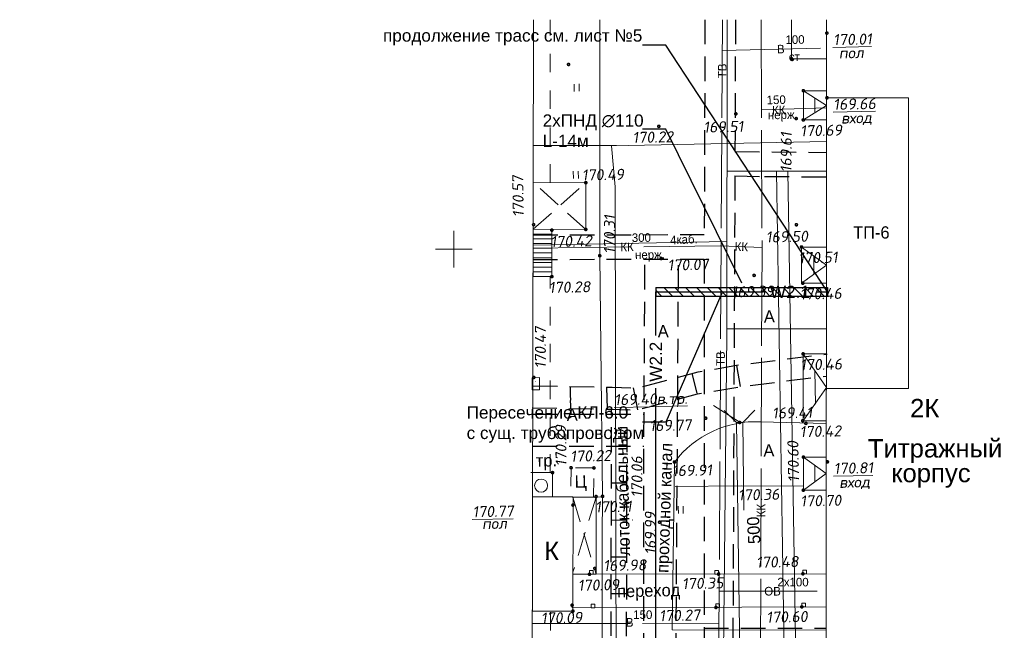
# Model space of a CAD drawing. Header units: millimetres. Extents: x 528565 to 529698, y -48331 to -46821.
# Tile 35 of 53: x 528947 to 529027, y -47237 to -47188. Entities that reach past the tile are written whole.
import ezdxf
from ezdxf import colors
from ezdxf.entities.mleader import LeaderData, LeaderLine
from ezdxf.enums import TextEntityAlignment as Align
from ezdxf.math import Vec2, Vec3

# ---------------------------------------------------------------- set-up
doc = ezdxf.new("R2010")
doc.units = ezdxf.units.MM
for name, pattern in [('DASHED', [19.049999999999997, 12.7, -6.35]), ('LU023', [3, 2, -1]), ('LU024', [3, 1.5, -1.5]), ('LU197', [9, 8, -1])]:
    doc.linetypes.add(name, pattern=pattern)
for name, color, linetype, lineweight in [('02 План', 7, 'Continuous', 25), ('_ПР_КЛ_10', 10, 'ОПС_W2', 30), ('ELEKTROSET_', 6, 'LU1191', 9), ('KANALIZACIA', 1, 'LU197', 13), ('MATERIALOPROWOD', 7, 'LU197', 13), ('OTMETKI', 7, 'Continuous', 13), ('setka', 5, 'Continuous', 0), ('TEXT', 7, 'Continuous', 13), ('TOPOGRAFIA', 7, 'Continuous', 13), ('WODOPROWOD', 150, 'LU197', 13), ('ZDANIA', 7, 'Continuous', 15), ('электрика', 1, 'Continuous', 40), ('ЭС', 1, 'Continuous', 60)]:
    doc.layers.add(name, color=color, linetype=linetype, lineweight=lineweight)
doc.layers.add('Проходные каналы', color=7, linetype='Continuous')
doc.styles.add('SIMPLEX', font='arial.ttf')
doc.styles.add('SIMPLEX_K', font='txt')
doc.styles.get("Standard").update_dxf_attribs({"font": 'arial.ttf'})
doc.styles.add('Standard_k', font='simplex.shx', dxfattribs={"oblique": 10})
doc.styles.add('ОПС', font='arial.ttf')
doc.styles.add('СГЕНЕРИР_СТИЛЬ_1', font='times.ttf')
doc.linetypes.add('LU1191', pattern='A,1,-2,0.29,[131,ltypeshp01.shx,S=1.3,R=180,X=0.9229999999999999,Y=0.65],0.29,[131,ltypeshp01.shx,S=1.3,R=180,X=1.3,Y=0.65],5,[131,ltypeshp01.shx,S=1.3,R=0,X=-1.3,Y=-0.65],0.58,[131,ltypeshp01.shx,S=1.3,R=0,X=-1.3,Y=-0.65],-2,3', length=14.16)
doc.linetypes.add('ОПС_W2', pattern='A,10,-0.5,["W2",ОПС,S=1,R=0,X=0,Y=-0.5],-2.5', length=13)

# ---------------------------------------------------------------- blocks, each defined once
blk = doc.blocks.new('_None')
blk = doc.blocks.new('*U48')
at = {"lineweight": 30}
h = blk.add_hatch(dxfattribs=at)
h.set_pattern_fill('ANSI31', color=6, scale=4.999999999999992, angle=303.725695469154, style=0)
h.set_pattern_definition([(348.7256954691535, (-0.2776087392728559, 0.4158526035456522), (0.1221914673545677, 0.6129390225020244), [])])
h.paths.add_polyline_path([(0.1943261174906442, -0.2910968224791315), (-11.44954678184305, -8.064141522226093), (-11.83819901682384, -7.481947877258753), (-0.1943261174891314, 0.2910968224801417)])
at = {"color": 6, "lineweight": 30}
for p, q in [((-0.1943261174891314, 0.2910968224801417), (-11.83819901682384, -7.481947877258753)), ((0.1943261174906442, -0.2910968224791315), (-0.1943261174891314, 0.2910968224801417)), ((0.1943261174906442, -0.2910968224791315), (-11.44954678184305, -8.064141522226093)), ((-11.44954678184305, -8.064141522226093), (-11.83819901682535, -7.481947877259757))]:
    blk.add_line(p, q, dxfattribs=at)
blk = doc.blocks.new('Pk_blok')
at = {"color": 0, "linetype": 'Continuous', "lineweight": 13, "const_width": 0.25}
blk.add_lwpolyline([(-0.175, 0, 1), (0.175, 0, 1)], format="xyb", close=True, dxfattribs=at)
blk = doc.blocks.new('U1402')
for p, q in [((-1.001279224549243, 1.162970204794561), (1.001279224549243, 1.162970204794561)), ((-1.001279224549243, 0), (-1.001279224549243, 1.162970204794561)), ((1.001279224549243, 0), (-1.001279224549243, 0)), ((1.001279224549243, 1.162970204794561), (1.001279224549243, 0))]:
    blk.add_line(p, q)
at = {"const_width": 0.055}
for points in [[(-0.4654806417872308, 0.6090506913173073, 1), (-0.4004806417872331, 0.6090506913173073, 1)], [(0.3924968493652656, 0.6090506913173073, 1), (0.4574968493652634, 0.6090506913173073, 1)]]:
    blk.add_lwpolyline(points, format="xyb", close=True, dxfattribs=at)
blk = doc.blocks.new('U401t')
at = {"layer": 'TOPOGRAFIA'}
for p, q in [((-0.4000000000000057, 0), (-0.4000000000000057, 1.199999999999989)), ((0.4000000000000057, 0), (0.4000000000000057, 1.199999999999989))]:
    blk.add_line(p, q, dxfattribs=at)
blk = doc.blocks.new('Setka_blok')
at = {"color": 0, "linetype": 'Continuous', "lineweight": 0}
for p, q in [((0, -3), (0, 3)), ((-3, 0), (3, 0))]:
    blk.add_line(p, q, dxfattribs=at)
blk = doc.blocks.new('A$C7B8D562C')
at = {"layer": 'ELEKTROSET_', "flags": 128}
for points in [[(65.74531402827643, 166.4272511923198), (65.6977528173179, 140.7528431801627), (65.19049390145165, 91.4752255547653), (64.09421394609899, 29.68813532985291), (71.88874780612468, 29.90176810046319)], [(56.71872271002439, 156.1638971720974), (49.92281787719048, 156.1785815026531)], [(65.72244632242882, 154.0828470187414), (73.83702619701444, 154.077788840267)], [(68.55893019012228, 0.4420751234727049), (68.35968984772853, 25.93709539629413), (70.85590293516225, 69.12553653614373), (70.72899301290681, 92.77551937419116), (69.74572527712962, 154.0452378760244)], [(69.50842590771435, 0.4420751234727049), (69.30891587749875, 25.9716049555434), (71.80512896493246, 69.160046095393), (71.67821904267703, 92.81002893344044), (70.69495130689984, 154.0797474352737)], [(65.7118154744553, 148.3441216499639), (49.90526173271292, 148.0536018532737)], [(65.69865832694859, 141.2416537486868), (73.82902170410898, 141.2365857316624)]]:
    blk.add_lwpolyline(points, dxfattribs=at)
blk.add_lwpolyline([(8.016607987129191, 7.126805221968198), (42.80251183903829, 6.85531070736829, 0.3597034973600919), (57.24494816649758, 17.96508080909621), (57.28804194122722, 28.74507824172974), (56.53590461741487, 61.27555187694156), (56.68571543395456, 111.9720983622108), (56.58426590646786, 152.7959929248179), (56.30012339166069, 156.1553225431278), (73.83854515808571, 156.5145812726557)], format="xyb", dxfattribs=at)
at = {"layer": 'KANALIZACIA'}
for p, q in [((68.53601135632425, 159.0874118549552), (73.85894816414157, 159.2440576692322)), ((49.92661782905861, 147.8206375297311), (65.20397995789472, 147.9975635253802))]:
    blk.add_line(p, q, dxfattribs=at)
at = {"layer": 'KANALIZACIA', "flags": 128}
for points in [[(68.50748701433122, 166.4272511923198), (68.57965522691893, 147.8570389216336), (65.20397995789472, 147.9975635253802)], [(68.57965522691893, 147.8570389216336), (68.40373189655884, 104.9922418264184), (67.88619082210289, 62.78425540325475), (67.2196967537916, 18.04011854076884), (67.32360656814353, 0.4420751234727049)]]:
    blk.add_lwpolyline(points, dxfattribs=at)
at = {"layer": 'MATERIALOPROWOD'}
blk.add_line((65.08069671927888, 119.8602196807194), (73.78990775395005, 119.8413526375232), dxfattribs=at)
at = {"layer": 'OTMETKI'}
blk.add_line((64.60631168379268, 134.9886705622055), (66.70437825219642, 133.6619390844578), dxfattribs=at)
at = {"layer": 'TOPOGRAFIA'}
for p, q in [((51.4380099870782, 148.9564881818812), (49.90721980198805, 148.9597958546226)), ((51.43551312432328, 147.8009406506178), (49.90472293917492, 147.8042483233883)), ((51.43634541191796, 148.1861231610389), (49.90555522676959, 148.1894308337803)), ((51.43717769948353, 148.571305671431), (49.90638751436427, 148.5746133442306)), ((51.43384854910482, 147.0305756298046), (49.90305836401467, 147.0338833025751)), ((51.4346808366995, 147.4157581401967), (49.90389065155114, 147.4190658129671)), ((51.43218397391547, 146.2602106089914), (49.90139378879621, 146.2635182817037)), ((51.43301626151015, 146.6453931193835), (49.90222607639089, 146.6487007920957)), ((51.4313516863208, 145.8750280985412), (49.90056150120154, 145.8783357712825))]:
    blk.add_line(p, q, dxfattribs=at)
at = {"layer": 'TOPOGRAFIA', "linetype": 'Continuous', "ltscale": 2}
for p, q in [((66.50634121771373, 133.5954447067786), (65.49307613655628, 134.5820210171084)), ((67.9928778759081, 134.6153819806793), (67.00630156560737, 133.6021168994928))]:
    blk.add_line(p, q, dxfattribs=at)
at = {"layer": 'TOPOGRAFIA', "lineweight": 13}
for p, q in [((49.7065214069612, 129.5245351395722), (51.48764175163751, 129.5131876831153)), ((51.47512916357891, 127.5491858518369), (51.48764175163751, 129.5131876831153)), ((53.13944339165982, 127.5385825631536), (55.5696756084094, 127.5230996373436)), ((55.54928873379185, 124.3231334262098), (55.5696756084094, 127.5230996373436)), ((55.54928873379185, 124.3231334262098), (55.53924175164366, 115.3180474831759)), ((53.08320631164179, 118.7114936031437), (53.08768410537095, 118.4928950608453))]:
    blk.add_line(p, q, dxfattribs=at)
at = {"layer": 'TOPOGRAFIA', "linetype": 'LU024'}
for points in [[(51.29427786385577, 153.1525946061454), (51.28739035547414, 166.4272511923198)], [(51.30654248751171, 129.5143414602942), (51.29825350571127, 145.490131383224)], [(54.83656334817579, 127.5277702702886), (54.86359953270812, 129.8944358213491), (52.998874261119, 129.9157379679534), (52.97173044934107, 127.5396510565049)], [(51.32100713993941, 101.6358574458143), (51.31239674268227, 118.2311281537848)]]:
    blk.add_lwpolyline(points, dxfattribs=at)
at = {"layer": 'TOPOGRAFIA', "lineweight": 13, "flags": 128}
for points in [[(55.57005959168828, 127.5833704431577), (55.33847423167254, 147.189930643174), (55.33493754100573, 166.4272511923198)], [(61.43509139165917, 130.3790975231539), (61.24873144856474, 116.6892403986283), (73.8137153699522, 116.6814080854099)], [(73.91255255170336, 130.39263392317), (73.82226249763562, 130.3931326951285)], [(71.95509278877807, 128.403397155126), (66.91722945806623, 128.4312268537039), (61.48546872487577, 128.3794672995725)], [(53.15623998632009, 121.2269845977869), (73.81657883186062, 121.275115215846)], [(53.15033284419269, 118.4931605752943), (73.81489930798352, 118.5807400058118)]]:
    blk.add_lwpolyline(points, dxfattribs=at)
at = {"layer": 'TOPOGRAFIA'}
for points in [[(70.98757290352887, 166.4272511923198), (70.98558860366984, 163.243939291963), (73.84273875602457, 163.242158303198), (73.84472416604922, 166.4272511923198)], [(53.08456639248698, 127.5219627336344), (55.03494779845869, 127.5265063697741), (55.04961297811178, 121.2313954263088), (53.15623998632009, 121.2269845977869)]]:
    blk.add_lwpolyline(points, dxfattribs=at)
at = {"layer": 'TOPOGRAFIA', "flags": 128}
for points in [[(73.84472416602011, 166.4272511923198), (73.80705787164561, 106.0011203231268), (78.3068718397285, 106.005303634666)], [(71.95187468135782, 160.6399034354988), (73.84037328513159, 159.4473531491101), (71.9503894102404, 158.257158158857)], [(72.8961239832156, 160.043628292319), (72.89538134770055, 158.8522556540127)], [(73.82598703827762, 136.3682248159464), (80.51598443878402, 136.3640546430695), (80.5307553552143, 160.0602887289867), (73.8778782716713, 160.0644357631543)], [(71.79927862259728, 147.9013050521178), (73.83225564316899, 146.424630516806), (71.79743924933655, 144.950491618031)], [(72.81576713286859, 147.162967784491), (72.81484744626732, 145.6875610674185)], [(71.93296971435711, 139.1924757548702), (73.82604711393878, 136.4646011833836), (71.9295703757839, 133.7390888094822)], [(72.87950841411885, 137.8285384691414), (72.9353381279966, 135.1030234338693)], [(71.95657156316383, 130.7757200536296), (73.82166208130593, 129.429915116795), (71.9484764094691, 128.0864404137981)], [(72.88911682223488, 130.1028175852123), (72.88506924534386, 128.7581777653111)]]:
    blk.add_lwpolyline(points, dxfattribs=at)
at = {"layer": 'TOPOGRAFIA'}
for points in [[(71.95187468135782, 160.6399034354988), (73.84111592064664, 160.6387257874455), (73.83963064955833, 158.2559805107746), (71.9503894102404, 158.257158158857)], [(54.20518766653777, 153.1463048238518), (49.91628587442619, 153.1555721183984), (49.90805208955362, 149.3449783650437), (54.19695388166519, 149.3357110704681)], [(51.43051939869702, 145.4898455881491), (49.89972921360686, 145.4931532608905), (49.90805208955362, 149.3449783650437), (51.43884227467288, 149.3416706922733)], [(71.79927862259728, 147.9013050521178), (73.83317532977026, 147.9000372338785), (73.83133595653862, 144.9492237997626), (71.79743924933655, 144.950491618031)], [(71.93296971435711, 139.1924757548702), (73.8277467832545, 139.1912946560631), (73.82434744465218, 133.737907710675), (71.9295703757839, 133.7390888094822)], [(71.95657156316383, 130.7757200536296), (73.82250025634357, 130.7745569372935), (73.82082390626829, 128.0852732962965), (71.95489521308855, 128.0864364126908)], [(53.14975807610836, 118.2271580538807), (49.84082934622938, 118.2343078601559), (49.86091333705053, 127.5291742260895), (53.16984206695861, 127.522024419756)]]:
    blk.add_lwpolyline(points, close=True, dxfattribs=at)
at = {"layer": 'TOPOGRAFIA', "lineweight": 13, "flags": 128}
blk.add_lwpolyline([(61.43509139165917, 130.3790975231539, -0.2447045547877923), (68.45615084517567, 133.6604303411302), (73.8242091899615, 133.5161127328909)], format="xyb", dxfattribs=at)
at = {"layer": 'TOPOGRAFIA', "linetype": 'DASHED', "ltscale": 2}
blk.add_lwpolyline([(67.11031013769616, 88.33888146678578), (67.61027048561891, 88.34555365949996), (67.00630156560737, 133.6021168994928), (66.50634121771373, 133.5954447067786)], close=True, dxfattribs=at)
at = {"layer": 'TOPOGRAFIA', "lineweight": 13}
for points in [[(54.50293739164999, 121.2301218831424), (54.80287739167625, 121.2362658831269), (54.79673339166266, 121.536205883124), (54.4967933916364, 121.5300618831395)], [(64.73304923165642, 121.2366319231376), (65.03298923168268, 121.2427759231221), (65.02684523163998, 121.5427159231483), (64.72690523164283, 121.5365719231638)], [(71.9129276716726, 121.2706804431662), (72.21286767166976, 121.2768244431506), (72.20672367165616, 121.5767644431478), (71.90678367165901, 121.5706204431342)], [(54.64889123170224, 118.4995116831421), (54.94883123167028, 118.5056556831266), (54.94268723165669, 118.8055956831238), (54.64274723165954, 118.7994516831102)], [(64.82054363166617, 118.527829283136), (65.12048363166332, 118.5339732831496), (65.11433963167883, 118.8339132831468), (64.81439963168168, 118.8277692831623)], [(71.82617015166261, 118.572311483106), (72.12611015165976, 118.5784554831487), (72.11996615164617, 118.8783954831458), (71.82002615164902, 118.8722514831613)]]:
    blk.add_lwpolyline(points, close=True, dxfattribs=at)
blk.add_circle((50.55389040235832, 128.4550135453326), 0.5346524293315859, dxfattribs=at)
at = {"layer": 'WODOPROWOD'}
for p, q in [((65.35217598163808, 166.4272511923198), (64.92289323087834, 91.87681633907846)), ((65.33777931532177, 163.9270861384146), (73.84076969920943, 164.1150782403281)), ((49.83863668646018, 117.2195456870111), (65.06890262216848, 117.2332127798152))]:
    blk.add_line(p, q, dxfattribs=at)
at = {"layer": 'ZDANIA'}
for p, q in [((53.13944339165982, 127.5385825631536), (49.86097879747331, 127.5594695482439)), ((53.13933832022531, 127.5220903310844), (53.13944339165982, 127.5385825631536))]:
    blk.add_line(p, q, dxfattribs=at)
blk.add_lwpolyline([(8.016607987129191, 70.2765304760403), (49.7372507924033, 70.29817708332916), (49.94496280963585, 166.4272511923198)], dxfattribs=at)
at = {"layer": 'ZDANIA', "linetype": 'LU023', "flags": 128}
for points in [[(49.90805208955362, 149.3449783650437), (54.20518766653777, 153.1463048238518)], [(54.19695388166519, 149.3357110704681), (49.91628587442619, 153.1555721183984)], [(55.03494779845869, 127.5265063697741), (53.15664342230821, 121.4136946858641)], [(53.16962669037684, 127.4223481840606), (55.04961297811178, 121.2313954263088)]]:
    blk.add_lwpolyline(points, dxfattribs=at)
at = {"layer": 'Проходные каналы', "linetype": 'LU023'}
for p, q in [((63.92231853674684, 166.4272511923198), (63.86349677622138, 148.9177539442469)), ((66.36827925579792, 155.6908833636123), (73.83798224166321, 155.6115229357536)), ((66.3599404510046, 153.690839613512), (68.78663576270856, 153.6542136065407)), ((68.78663576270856, 153.6542136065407), (73.83673547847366, 153.6114038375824)), ((49.9070687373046, 148.8898831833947), (63.86349677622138, 148.9177539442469)), ((49.90274714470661, 146.8898510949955), (63.85677781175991, 146.9177170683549))]:
    blk.add_line(p, q, dxfattribs=at)
at = {"layer": 'Проходные каналы', "linetype": 'LU023', "flags": 128}
for points in [[(66.41304251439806, 166.4272511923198), (66.36827925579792, 155.6908833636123)], [(66.3599404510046, 153.690839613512), (66.10572545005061, 92.71793811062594)], [(59.35534401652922, 0.4420751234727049), (59.15534903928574, 28.23760416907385), (59.03977112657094, 45.18348516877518), (58.8914069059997, 67.42646202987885), (58.87899119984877, 83.17330219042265), (58.8906959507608, 97.7391691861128), (58.91910164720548, 105.6137151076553), (58.9446895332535, 131.6541889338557), (59.02850422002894, 146.8732643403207)], [(60.80878215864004, 0.4420751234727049), (60.76324127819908, 9.204187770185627), (60.65323179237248, 23.6837517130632), (60.51677390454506, 41.48723823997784), (60.57986034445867, 46.83752151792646), (60.95053463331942, 58.94844733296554), (61.20023165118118, 70.90944470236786), (61.34092925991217, 89.20890858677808), (61.55334447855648, 113.5645889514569), (61.71847033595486, 138.5407397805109), (61.77199572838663, 146.8570004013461)], [(63.85677781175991, 146.9177170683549), (63.85533417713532, 116.8451475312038)], [(49.88258308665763, 136.584589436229), (56.34011151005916, 136.4804174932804), (58.48105567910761, 136.4223960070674), (63.36729282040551, 137.7230697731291), (66.88636953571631, 138.3251093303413), (73.90349993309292, 139.1799734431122)], [(66.487677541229, 138.2568902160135), (66.78754675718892, 136.5313712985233)], [(49.82671457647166, 134.789107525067), (56.28424299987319, 134.6849355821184), (58.42518716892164, 134.6269140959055), (63.31142431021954, 135.9275878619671), (66.83050102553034, 136.5296274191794), (73.84763142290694, 137.3844915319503)], [(62.83842232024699, 137.6045022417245), (63.27301538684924, 135.9831010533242)], [(52.91524069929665, 136.5171961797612), (52.94804217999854, 134.746242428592)], [(55.89632587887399, 136.4904994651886), (55.94901459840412, 134.6928706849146)], [(58.07126801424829, 136.4363578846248), (58.41509073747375, 134.6383116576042)], [(49.88521665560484, 134.2868901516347), (58.94758754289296, 134.2846583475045)], [(56.40438793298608, 23.2105078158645), (56.38386993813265, 38.92451605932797), (56.24516430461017, 57.19777657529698), (56.2381609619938, 90.71424128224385), (56.27486185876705, 121.4572655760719), (56.30938653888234, 134.7222582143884)], [(57.66790588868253, 23.17367332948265), (57.64738789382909, 38.88768157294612), (57.50868226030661, 57.16094208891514), (57.50167891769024, 90.677406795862), (57.5383798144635, 121.4204310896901), (57.57290449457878, 134.6854237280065)], [(49.85508125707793, 131.6740384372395), (58.92831805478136, 131.6798411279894)], [(56.31400558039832, 128.6721642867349), (57.55727425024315, 128.6800074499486)], [(56.28272788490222, 125.6509195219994), (57.54941126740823, 125.6589103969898)], [(58.02087462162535, 125.6618846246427), (58.03442622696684, 125.6619701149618)], [(56.28982876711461, 122.6505109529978), (57.54160188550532, 122.6584077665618)], [(56.27970199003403, 119.6559900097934), (57.53628289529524, 119.663917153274)], [(63.85533417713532, 116.8451475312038), (63.6745460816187, 92.67272422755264)], [(63.85533417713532, 116.8451475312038), (73.81381356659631, 116.8389399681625)]]:
    blk.add_lwpolyline(points, dxfattribs=at)
at = {"layer": 'OTMETKI', "linetype": 'Continuous'}
for p, xscale, yscale, zscale, rotation in [((73.86890839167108, 165.3364090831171), 0.50000486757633, 0.50000486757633, 0.50000486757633, 1.173488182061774), ((70.98558860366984, 163.243939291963), 0.5000048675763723, 0.5000048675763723, 0.5000048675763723, 250.9950757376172), ((52.79368347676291, 162.7814506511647), 0.5000048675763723, 0.5000048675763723, 0.5000048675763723, 250.9950757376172), ((71.95187468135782, 160.6399034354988), 0.5000048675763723, 0.5000048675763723, 0.5000048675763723, 250.9950757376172), ((73.8778782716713, 160.0644357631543), 0.50000486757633, 0.50000486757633, 0.50000486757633, 1.173488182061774), ((66.44204535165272, 158.7558656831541), 0.50000486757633, 0.50000486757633, 0.50000486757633, 1.173488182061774), ((71.36701543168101, 158.3706425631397), 0.50000486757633, 0.50000486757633, 0.50000486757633, 1.173488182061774), ((71.94369821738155, 158.2571623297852), 0.5000048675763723, 0.5000048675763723, 0.5000048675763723, 250.9950757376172), ((60.1595534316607, 157.7359789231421), 0.50000486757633, 0.50000486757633, 0.50000486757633, 1.173488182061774), ((54.20518766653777, 153.1463048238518), 0.5000048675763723, 0.5000048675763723, 0.5000048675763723, 250.9950757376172), ((49.94741319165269, 149.7230798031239), 0.50000486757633, 0.50000486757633, 0.50000486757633, 1.173488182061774), ((51.43109024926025, 149.2729069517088), 0.5000048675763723, 0.5000048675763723, 0.5000048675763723, 250.9950757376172), ((54.20105386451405, 149.3357022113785), 0.5000048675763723, 0.5000048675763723, 0.5000048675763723, 250.9950757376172), ((71.37926187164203, 149.715993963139), 0.50000486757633, 0.50000486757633, 0.50000486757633, 1.173488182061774), ((71.79927862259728, 147.9013050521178), 0.5000048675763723, 0.5000048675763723, 0.5000048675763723, 250.9950757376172), ((55.33847423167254, 147.189930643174), 0.50000486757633, 0.50000486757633, 0.50000486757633, 1.173488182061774), ((60.36018847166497, 146.9647239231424), 0.50000486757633, 0.50000486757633, 0.50000486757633, 1.173488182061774), ((51.43051939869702, 145.4898455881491), 0.5000048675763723, 0.5000048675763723, 0.5000048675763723, 250.9950757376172), ((67.92995343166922, 145.5924485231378), 0.50000486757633, 0.50000486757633, 0.50000486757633, 1.173488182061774), ((71.90246136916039, 144.9504261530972), 0.5000048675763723, 0.5000048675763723, 0.5000048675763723, 250.9950757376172), ((71.93296971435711, 139.1924757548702), 0.5000048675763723, 0.5000048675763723, 0.5000048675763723, 250.9950757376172), ((49.95639743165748, 137.2725313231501), 0.50000486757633, 0.50000486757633, 0.50000486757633, 1.173488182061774), ((63.9810585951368, 133.9484909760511), 0.5000048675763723, 0.5000048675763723, 0.5000048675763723, 250.9950757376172), ((66.75632139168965, 133.5987808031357), 0.50000486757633, 0.50000486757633, 0.50000486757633, 1.173488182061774), ((71.8993689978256, 133.739107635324), 0.5000048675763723, 0.5000048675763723, 0.5000048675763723, 250.9950757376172), ((72.15890731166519, 133.5304086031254), 0.50000486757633, 0.50000486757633, 0.50000486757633, 1.173488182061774), ((71.95657156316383, 130.7757200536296), 0.5000048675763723, 0.5000048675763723, 0.5000048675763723, 250.9950757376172), ((61.43509139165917, 130.3790975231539), 0.50000486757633, 0.50000486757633, 0.50000486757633, 1.173488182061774), ((73.91255255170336, 130.39263392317), 0.50000486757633, 0.50000486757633, 0.50000486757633, 1.173488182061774), ((51.48764175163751, 129.5131876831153), 0.50000486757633, 0.50000486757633, 0.50000486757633, 1.173488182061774), ((52.998874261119, 129.9157379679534), 0.5000048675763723, 0.5000048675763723, 0.5000048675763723, 250.9950757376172), ((54.86359953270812, 129.8944358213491), 0.5000048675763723, 0.5000048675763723, 0.5000048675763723, 250.9950757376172), ((55.03517730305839, 127.5625298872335), 0.5000048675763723, 0.5000048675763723, 0.5000048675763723, 250.9950757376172), ((55.57005959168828, 127.5833704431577), 0.50000486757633, 0.50000486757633, 0.50000486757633, 1.173488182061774), ((71.9484764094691, 128.0864404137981), 0.5000048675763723, 0.5000048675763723, 0.5000048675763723, 250.9950757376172), ((53.15614391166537, 126.8697778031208), 0.50000486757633, 0.50000486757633, 0.50000486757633, 1.173488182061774), ((60.22231687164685, 125.472183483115), 0.50000486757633, 0.50000486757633, 0.50000486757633, 1.173488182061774), ((54.50293739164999, 121.2301218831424), 0.50000486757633, 0.50000486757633, 0.50000486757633, 1.173488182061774), ((54.9392350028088, 121.7076745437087), 0.5000048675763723, 0.5000048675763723, 0.5000048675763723, 250.9950757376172), ((65.03298923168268, 121.2427759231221), 0.50000486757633, 0.50000486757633, 0.50000486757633, 1.173488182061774), ((71.9129276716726, 121.2706804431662), 0.50000486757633, 0.50000486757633, 0.50000486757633, 1.173488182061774), ((53.08320631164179, 118.7114936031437), 0.50000486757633, 0.50000486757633, 0.50000486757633, 1.173488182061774), ((53.14975807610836, 118.2271580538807), 0.5000048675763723, 0.5000048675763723, 0.5000048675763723, 250.9950757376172), ((64.82054363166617, 118.527829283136), 0.50000486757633, 0.50000486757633, 0.50000486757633, 1.173488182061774), ((71.82617015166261, 118.572311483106), 0.50000486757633, 0.50000486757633, 0.50000486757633, 1.173488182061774)]:
    blk.add_blockref('Pk_blok', p, dxfattribs=dict(at, xscale=xscale, yscale=yscale, zscale=zscale, rotation=rotation))
at = {"layer": 'setka', "lineweight": -2, "xscale": 0.5, "yscale": 0.5, "zscale": 0.5}
blk.add_blockref('Setka_blok', (43.43351491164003, 147.7278732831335), dxfattribs=at)
at = {"layer": 'TOPOGRAFIA', "xscale": 0.50000486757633, "yscale": 0.50000486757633, "zscale": 0.50000486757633}
for name, p, rotation in [('U401t', (53.46469563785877, 160.5919990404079), 1.173488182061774), ('U401t', (53.39484453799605, 153.4927778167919), 1.173488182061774), ('U1402', (50.41286367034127, 136.7544889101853), 90.26500327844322), ('U401t', (61.9559152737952, 126.1799331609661), 1.173488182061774)]:
    blk.add_blockref(name, p, dxfattribs=dict(at, rotation=rotation))
at = {"layer": 'ELEKTROSET_', "linetype": 'Continuous', "lineweight": 13, "style": 'SIMPLEX_K'}
blk.add_text('4каб.', height=0.700006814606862, rotation=2.806521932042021, dxfattribs=at).set_placement((61.09984733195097, 148.1095169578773))
at = {"layer": 'KANALIZACIA', "linetype": 'Continuous', "lineweight": 13, "style": 'SIMPLEX_K'}
for s, rotation, p in [('150', 1.266542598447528, (68.96192016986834, 159.5343944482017)), ('нерж.', 1.266542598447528, (69.0631580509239, 158.3057232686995)), ('300', 0.6635085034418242, (57.95667044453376, 148.3096431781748)), ('нерж.', 0.6635085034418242, (58.219817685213, 146.9152530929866))]:
    blk.add_text(s, height=0.700006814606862, rotation=rotation, dxfattribs=at).set_placement(p)
for rotation, p in [(1.266542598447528, (69.93619392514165, 159.0605579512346)), (0.6635085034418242, (57.56529889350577, 147.9091005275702)), (357.616233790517, (66.89181759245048, 147.9273012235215)), (89.76485114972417, (68.49169356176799, 126.4246403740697))]:
    blk.add_text('КК', height=0.700006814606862, rotation=rotation, dxfattribs=at).set_placement(p, align=Align.MIDDLE)
at = {"layer": 'MATERIALOPROWOD', "linetype": 'Continuous', "lineweight": 13, "style": 'SIMPLEX_K'}
blk.add_text('2х100', height=0.700006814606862, rotation=359.8758785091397, dxfattribs=at).set_placement((69.83214278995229, 120.245911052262))
blk.add_text('ОВ', height=0.700006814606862, rotation=359.8758785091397, dxfattribs=at).set_placement((69.43530223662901, 119.8507861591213), align=Align.MIDDLE)
at = {"layer": 'OTMETKI', "style": 'Standard_k', "oblique": 10}
for s, rotation, p in [('%%u170.01', 1.173488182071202, (74.37085639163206, 165.2466690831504)), ('пол', 1.173488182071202, (74.83034119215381, 164.1594443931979)), ('%%u169.66', 1.173488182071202, (74.37982627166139, 159.9746957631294)), ('вход', 1.173488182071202, (75.0153512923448, 158.8563175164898)), ('169.51', 1.173488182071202, (63.78070728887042, 158.1195127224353)), ('169.61', 89.55866540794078, (70.08610536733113, 153.9954749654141)), ('170.69', 1.173488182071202, (71.68632194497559, 157.8169776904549)), ('170.22', 1.173488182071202, (57.99909512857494, 157.2740935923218)), ('170.49', 1.173488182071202, (53.86301920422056, 154.2132490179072)), ('170.57', 90.82172295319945, (48.24912030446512, 150.3322046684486)), ('170.31', 89.62410362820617, (55.67592494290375, 147.3354618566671)), ('170.42', 1.173488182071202, (51.30381520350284, 148.78755650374)), ('169.50', 1.173488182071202, (68.8769455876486, 149.1632006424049)), ('170.51', 1.173488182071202, (71.54190235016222, 147.4611204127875)), ('170.07', 1.173488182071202, (60.86213647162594, 146.8749839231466)), ('170.28', 1.173488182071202, (51.17314312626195, 145.0496609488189)), ('169.39', 1.173488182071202, (66.08744423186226, 144.6896864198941)), ('170.46', 1.173488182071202, (71.64508509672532, 144.5102415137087)), ('170.47', 90.09846480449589, (50.05249620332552, 137.9971121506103)), ('170.46', 1.173488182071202, (71.67559344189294, 138.7522911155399)), ('%%u169.40в.тр.', 1.173488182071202, (56.51521853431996, 135.9048900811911)), ('169.41', 1.173488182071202, (69.38512592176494, 134.8157813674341)), ('170.29', 90.32610561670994, (51.73459171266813, 130.0183820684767)), ('169.77', 1.173488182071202, (59.3757781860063, 133.7863362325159)), ('170.42', 1.173488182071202, (71.64199272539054, 133.2989229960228)), ('170.60', 91.39128648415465, (70.72005410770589, 128.710129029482)), ('170.22', 1.173488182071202, (52.92584389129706, 131.2993726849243)), ('170.06', 89.94843721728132, (57.92103235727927, 127.4904483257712)), ('169.91', 1.173488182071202, (61.21335687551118, 130.1169877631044)), ('%%u170.81', 1.173488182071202, (74.41450055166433, 130.302893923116)), ('вход', 1.173488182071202, (74.8586698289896, 129.168812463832)), ('170.36', 1.173488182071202, (66.60902363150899, 128.1396972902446)), ('170.70', 1.173488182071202, (71.69110013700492, 127.6462557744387)), ('170.11', 1.173488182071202, (54.95119861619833, 127.1632121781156)), ('%%u170.77', 1.173488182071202, (44.94082991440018, 126.7691691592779)), ('169.99', 90.29806067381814, (59.03192473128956, 122.8232422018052)), ('пол', 1.173488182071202, (45.72274228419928, 125.8032043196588)), ('169.98', 1.173488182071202, (55.61819614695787, 122.3839046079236)), ('170.48', 1.173488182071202, (68.0842340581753, 122.6528206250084)), ('170.09', 1.173488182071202, (53.53901694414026, 120.7745825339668)), ('170.35', 1.173488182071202, (62.03845386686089, 120.9132113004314)), ('170.09', 1.173488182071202, (50.53069261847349, 118.1023996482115)), ('170.27', 1.173488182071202, (60.17891538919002, 118.2973795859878)), ('170.60', 1.173488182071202, (68.91624183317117, 118.1748971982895))]:
    blk.add_text(s, height=0.9000087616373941, rotation=rotation, dxfattribs=at).set_placement(p, align=Align.TOP_LEFT)
at = {"layer": 'TEXT', "style": 'SIMPLEX_K'}
for s, rotation, p in [('А', 1.173488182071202, (68.73574750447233, 141.7427466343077)), ('А', 1.173488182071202, (60.0768700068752, 140.5358900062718)), ('А', 1.173488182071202, (52.65131496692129, 133.7334321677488)), ('проходной канал', 88.2100966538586, (60.944145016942, 121.3275367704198)), ('А', 1.173488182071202, (68.69914223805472, 130.8190970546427)), ('тр.', 1.173488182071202, (50.13024057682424, 129.9919274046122)), ('Ц', 1.173488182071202, (53.30117020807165, 128.283384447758)), ('500', 93.17762707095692, (68.45599644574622, 123.7304512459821)), ('переход', 1.173488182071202, (56.76872149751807, 119.3503966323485))]:
    blk.add_text(s, height=1.00000973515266, rotation=rotation, dxfattribs=at).set_placement(p)
at = {"layer": 'WODOPROWOD', "linetype": 'Continuous', "lineweight": 13, "style": 'SIMPLEX_K'}
for s, p in [('100', (70.49740310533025, 164.4372403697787)), ('ст', (70.7752113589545, 163.0456970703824))]:
    blk.add_text(s, height=0.700006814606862, rotation=1.266542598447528, dxfattribs=at).set_placement(p)
for s, height, rotation, p in [('В', 0.700006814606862, 1.266542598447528, (70.1102688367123, 164.0326008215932)), ('ТВ', 0.700006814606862, 89.670078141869, (65.328169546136, 162.2582269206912)), ('ТВ', 0.700006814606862, 89.670078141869, (65.19307744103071, 138.7977567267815)), ('150', 0.7000068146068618, 359.6349754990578, (58.85096776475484, 117.9421122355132)), ('В', 0.7000068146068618, 359.6349754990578, (57.77979955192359, 117.3108325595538))]:
    blk.add_text(s, height=height, rotation=rotation, dxfattribs=at).set_placement(p, align=Align.MIDDLE)
at = {"layer": 'ZDANIA', "lineweight": 13}
for s, height, rotation, style, p in [('ТП-6', 1.00000973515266, 359.914187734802, 'SIMPLEX_K', (77.49870777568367, 149.0906787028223)), ('Титражный', 1.50001460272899, 0.05326576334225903, 'SIMPLEX', (82.6997378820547, 131.4968697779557)), ('корпус', 1.50001460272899, 0.05326576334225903, 'SIMPLEX', (82.35698476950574, 129.4818259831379))]:
    blk.add_text(s, height=height, rotation=rotation, dxfattribs=dict(at, style=style)).set_placement(p, align=Align.MIDDLE_CENTER)
at = {"layer": 'ZDANIA', "lineweight": 13, "style": 'SIMPLEX'}
for s, rotation, p in [('2К', 0.05326576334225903, (81.84939280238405, 134.7824405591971)), ('К', 359.6349754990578, (51.41057768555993, 123.1358734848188))]:
    blk.add_text(s, height=1.50001460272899, rotation=rotation, dxfattribs=at).set_placement(p, align=Align.MIDDLE)
at = {"layer": 'Проходные каналы', "style": 'SIMPLEX_K'}
blk.add_text('лоток кабельный', height=1.00000973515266, rotation=91.23504661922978, dxfattribs=at).set_placement((57.80927586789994, 122.72904608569))

msp = doc.modelspace()

# ---------------------------------------------------------------- linework, layer by layer
at = {"layer": '_ПР_КЛ_10', "linetype": 'ByBlock'}
msp.add_lwpolyline([(528988.8623735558, -47331.84175664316), (528998.8720893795, -47331.84175664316), (528998.8720893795, -47209.86688727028), (529012.7904930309, -47209.87556323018)], dxfattribs=at)

# ---------------------------------------------------------------- leaders
at = {"layer": 'электрика', "color": 7, "lineweight": 0, "ltscale": 10}
ml = msp.add_multileader_mtext('Standard', dxfattribs=at)
ml.set_content('\\A1;{\\fArial|b0|i0|c204|p34;2хПНД ∅110 \\PL-14м}', color=7, style='СГЕНЕРИР_СТИЛЬ_1')
ml.set_leader_properties()
ml.set_arrow_properties(name='NONE')
ml.build(insert=Vec2(0, 0))
ml.multileader.update_dxf_attribs({"text_left_attachment_type": 6, "text_right_attachment_type": 6, "arrow_head_size": 1})
ctx = ml.context
ctx.base_point, ctx.char_height, ctx.arrow_head_size, ctx.landing_gap_size, ctx.plane_origin = Vec3(528989.6321794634, -47196.60695830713, 1.712999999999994), 1, 1, 0.01, Vec3(528980.1342984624, -47201.80541734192, 1.712999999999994)
ctx.left_attachment, ctx.right_attachment = 6, 6
notes = []
notes.append((ctx, [(1, (1, 1, 0), (528999.6845590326, -47196.60695830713, 1.712999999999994), (-1, 0), 1.900046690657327, [(0, [(529005.8949421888, -47209.1712508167, 1.712999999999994)], 0, [])])]))
ctx.mtext.insert, ctx.mtext.width, ctx.mtext.defined_height, ctx.mtext.flow_direction = Vec3(528989.6421794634, -47195.40695830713, 1.712999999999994), 1.600497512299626e-12, 3.354451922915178, 5
ctx.mtext.has_bg_fill, ctx.mtext.bg_color, ctx.mtext.bg_scale_factor, ctx.mtext.bg_transparency, ctx.mtext.use_window_bg_color = 1, -1027028792, 1.5, 0, 1
for ctx, leaders in notes:
    for number, flags, end, landing, length, lines in leaders:
        leader = LeaderData()
        leader.index, (leader.has_last_leader_line, leader.has_dogleg_vector, leader.attachment_direction) = number, flags
        leader.last_leader_point, leader.dogleg_vector, leader.dogleg_length = Vec3(end), Vec3(landing), length
        for number, points, colour, breaks in lines:
            line = LeaderLine()
            line.index, line.vertices, line.color, line.breaks = number, Vec3.list(points), colors.encode_raw_color(colour), breaks
            leader.lines.append(line)
        ctx.leaders.append(leader)

# ---------------------------------------------------------------- next in the draw order: texts
at = {"lineweight": 0, "insert": (529009.8123485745, -47209.87370682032), "char_height": 0.9999999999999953, "attachment_point": 5, "bg_fill": 3, "box_fill_scale": 1.5, "bg_fill_color": 256, "bg_fill_transparency": 0}
msp.add_mtext('{\\C1;W2.1}', dxfattribs=at)
at = {"lineweight": 0, "insert": (528998.8720893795, -47215.56990002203), "char_height": 0.9999999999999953, "attachment_point": 5, "rotation": 90, "bg_fill": 3, "box_fill_scale": 1.5, "bg_fill_color": 256, "bg_fill_transparency": 0}
msp.add_mtext('{\\C1;W2.2}', dxfattribs=at)

# ---------------------------------------------------------------- next in the draw order: leaders
at = {"layer": 'электрика', "color": 7, "lineweight": 0, "ltscale": 10}
ml = msp.add_multileader_mtext('Standard', dxfattribs=at)
ml.set_content('\\A1;{\\fArial|b0|i0|c204|p34;Пересечение КЛ-6.0\\Pс сущ. трубопроводом}', color=7, style='СГЕНЕРИР_СТИЛЬ_1')
ml.set_leader_properties()
ml.set_arrow_properties(name='NONE')
ml.build(insert=Vec2(0, 0))
ml.multileader.update_dxf_attribs({"text_left_attachment_type": 6, "text_right_attachment_type": 6, "arrow_head_size": 1})
ctx = ml.context
ctx.base_point, ctx.char_height, ctx.arrow_head_size, ctx.landing_gap_size, ctx.plane_origin = Vec3(528983.4309516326, -47220.49569689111, 1.712999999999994), 1, 1, 0.01, Vec3(528980.1342984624, -47228.88241959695, 1.712999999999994)
ctx.left_attachment, ctx.right_attachment = 6, 6
notes = []
notes.append((ctx, [(1, (1, 1, 0), (528999.6845590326, -47220.49569689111, 1.712999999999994), (-1, 0), 1.900046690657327, [(0, [(529004.2458303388, -47209.97950980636, 1.712999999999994)], 0, [])])]))
ctx.mtext.insert, ctx.mtext.width, ctx.mtext.defined_height, ctx.mtext.flow_direction = Vec3(528983.4409516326, -47219.20169961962, 1.712999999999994), 1.600497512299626e-12, 3.354451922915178, 5
ctx.mtext.has_bg_fill, ctx.mtext.bg_color, ctx.mtext.bg_scale_factor, ctx.mtext.bg_transparency, ctx.mtext.use_window_bg_color = 1, -1027028792, 1.5, 0, 1
for ctx, leaders in notes:
    for number, flags, end, landing, length, lines in leaders:
        leader = LeaderData()
        leader.index, (leader.has_last_leader_line, leader.has_dogleg_vector, leader.attachment_direction) = number, flags
        leader.last_leader_point, leader.dogleg_vector, leader.dogleg_length = Vec3(end), Vec3(landing), length
        for number, points, colour, breaks in lines:
            line = LeaderLine()
            line.index, line.vertices, line.color, line.breaks = number, Vec3.list(points), colors.encode_raw_color(colour), breaks
            leader.lines.append(line)
        ctx.leaders.append(leader)

# ---------------------------------------------------------------- next in the draw order: block references
at = {"layer": 'ЭС', "color": 5, "rotation": 146.238589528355}
msp.add_blockref('*U48', (528998.8720893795, -47209.86688727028), dxfattribs=at)

# ---------------------------------------------------------------- next in the draw order: leaders
at = {"layer": 'электрика', "color": 7, "lineweight": 0, "ltscale": 10}
ml = msp.add_multileader_mtext('Standard', dxfattribs=at)
ml.set_content('\\A1;{\\fArial|b0|i0|c204|p34;продолжение трасс см. лист №5}', color=7, style='СГЕНЕРИР_СТИЛЬ_1')
ml.set_leader_properties()
ml.set_arrow_properties(name='NONE')
ml.build(insert=Vec2(0, 0))
ml.multileader.update_dxf_attribs({"text_left_attachment_type": 6, "text_right_attachment_type": 6, "arrow_head_size": 1.5})
ctx = ml.context
ctx.base_point, ctx.char_height, ctx.arrow_head_size, ctx.landing_gap_size, ctx.plane_origin = Vec3(528976.7556446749, -47189.75734801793), 1, 1.5, 0.01, Vec3(528996.2075598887, -47223.89672936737)
ctx.left_attachment, ctx.right_attachment, ctx.text_align_type = 6, 6, 2
notes = []
notes.append((ctx, [(1, (1, 1, 0), (528999.6845590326, -47189.75734801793), (-1, 0), 1.900046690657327, [(0, [(529012.8720866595, -47209.87561409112)], 0, [])])]))
ctx.mtext.insert, ctx.mtext.width, ctx.mtext.defined_height, ctx.mtext.alignment, ctx.mtext.flow_direction = Vec3(528997.7745123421, -47188.4797218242), 1.600497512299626e-12, 3.354451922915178, 3, 5
ctx.mtext.has_bg_fill, ctx.mtext.bg_color, ctx.mtext.bg_scale_factor, ctx.mtext.bg_transparency, ctx.mtext.use_window_bg_color = 1, -1027028792, 1.5, 0, 1
for ctx, leaders in notes:
    for number, flags, end, landing, length, lines in leaders:
        leader = LeaderData()
        leader.index, (leader.has_last_leader_line, leader.has_dogleg_vector, leader.attachment_direction) = number, flags
        leader.last_leader_point, leader.dogleg_vector, leader.dogleg_length = Vec3(end), Vec3(landing), length
        for number, points, colour, breaks in lines:
            line = LeaderLine()
            line.index, line.vertices, line.color, line.breaks = number, Vec3.list(points), colors.encode_raw_color(colour), breaks
            leader.lines.append(line)
        ctx.leaders.append(leader)

# ---------------------------------------------------------------- next in the draw order: block references
at = {"layer": '02 План'}
msp.add_blockref('A$C7B8D562C', (528938.9595960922, -47354.12049295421), dxfattribs=at)

doc.saveas('drawing.dxf')
